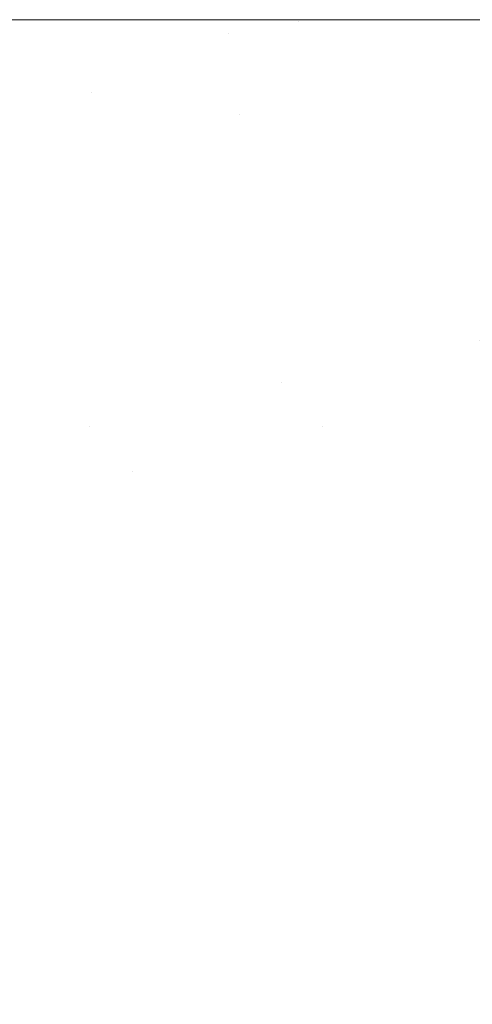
# Model space of a CAD drawing. Header units: centimetres. Extents: x -21.6 to 22.7, y 4.2 to 6.
# Tile 250 of 256: x 7.8155 to 7.8302, y 5.9683 to 6.0002. Entities that reach past the tile are written whole.
import ezdxf

# ---------------------------------------------------------------- set-up
doc = ezdxf.new("R2010")
doc.units = ezdxf.units.CM
doc.header["$LTSCALE"] = 2.54
doc.layers.add('Lucido design-1', color=7, linetype='Continuous')

# ---------------------------------------------------------------- blocks, each defined once
blk = doc.blocks.new('Gruppo-3-1')
at = {"color": 7, "linetype": 'Continuous', "lineweight": 9}
for points, invisible_edges in [([(22.630348, 6.000144, -2276.319046), (-21.503423, 6.000212, -2276.32217), (-21.503423, 6.000178, -2276.320608)], 9), ([(22.630348, 6.000144, -2276.319046), (22.630348, 6.000212, -2276.32217), (-21.503423, 6.000212, -2276.32217)], 8), ([(7.752862, 6.000212, -2276.52217), (-21.503423, 6.000212, -2276.32217), (22.630348, 6.000212, -2276.32217)], 9), ([(-21.503423, 6.000178, -2276.320608), (-21.503423, 6.000117, -2276.317808), (22.630348, 6.000117, -2276.317808), (22.630348, 6.000144, -2276.319046)], 10), ([(22.630348, 5.999831, -2276.313454), (22.630348, 6.000117, -2276.317808), (-21.503423, 6.000117, -2276.317808), (-21.503423, 5.999994, -2276.315928)], 10), ([(-21.503423, 5.999994, -2276.315928), (-21.503423, 5.999831, -2276.313454), (22.630348, 5.999831, -2276.313454)], 10), ([(22.630348, 6.000212, -2276.32217), (7.758284, 6.000212, -2276.522276), (7.752862, 6.000212, -2276.52217)], 9), ([(22.630348, 6.000212, -2276.32217), (7.764081, 6.000212, -2276.522626), (7.758284, 6.000212, -2276.522276)], 9), ([(7.769868, 6.000212, -2276.523219), (7.764081, 6.000212, -2276.522626), (22.630348, 6.000212, -2276.32217)], 10), ([(7.775644, 6.000212, -2276.524057), (7.774926, 6.000212, -2276.523953), (7.769868, 6.000212, -2276.523219), (22.630348, 6.000212, -2276.32217)], 12), ([(7.781405, 6.000212, -2276.52514), (7.775644, 6.000212, -2276.524057), (22.630348, 6.000212, -2276.32217)], 10), ([(7.787153, 6.000212, -2276.526472), (7.781405, 6.000212, -2276.52514), (22.630348, 6.000212, -2276.32217)], 10), ([(7.792883, 6.000212, -2276.528053), (7.787153, 6.000212, -2276.526472), (22.630348, 6.000212, -2276.32217)], 10), ([(7.798596, 6.000212, -2276.529888), (7.792883, 6.000212, -2276.528053), (22.630348, 6.000212, -2276.32217)], 10), ([(7.797229, 5.999774, -2276.53915), (7.797953, 6.000017, -2276.536164), (7.82343, 6.000017, -2276.548007), (7.822297, 5.999774, -2276.550803)], 15), ([(7.824566, 6.000163, -2276.545203), (7.82343, 6.000017, -2276.548007), (7.797953, 6.000017, -2276.536164), (7.798679, 6.000163, -2276.533169)], 15), ([(7.804288, 6.000212, -2276.531981), (7.798596, 6.000212, -2276.529888), (22.630348, 6.000212, -2276.32217)], 10), ([(7.809957, 6.000212, -2276.534337), (7.815598, 6.000212, -2276.53696), (7.824566, 6.000163, -2276.545203), (7.798679, 6.000163, -2276.533169)], 14), ([(7.809957, 6.000212, -2276.534337), (7.804288, 6.000212, -2276.531981), (22.630348, 6.000212, -2276.32217)], 10), ([(7.815598, 6.000212, -2276.53696), (7.809957, 6.000212, -2276.534337), (22.630348, 6.000212, -2276.32217)], 10), ([(7.815598, 6.000212, -2276.53696), (7.821208, 6.000212, -2276.539857), (7.824566, 6.000163, -2276.545203)], 10), ([(7.821208, 6.000212, -2276.539857), (7.815598, 6.000212, -2276.53696), (22.630348, 6.000212, -2276.32217)], 10), ([(7.821208, 6.000212, -2276.539857), (7.826781, 6.000212, -2276.543032), (7.824566, 6.000163, -2276.545203)], 10), ([(7.826781, 6.000212, -2276.543032), (7.821208, 6.000212, -2276.539857), (22.630348, 6.000212, -2276.32217)], 10), ([(7.822297, 5.999774, -2276.550803), (7.82343, 6.000017, -2276.548007), (7.849486, 6.000017, -2276.567165), (7.847935, 5.999774, -2276.569654)], 15), ([(7.851042, 6.000163, -2276.564669), (7.849486, 6.000017, -2276.567165), (7.82343, 6.000017, -2276.548007), (7.824566, 6.000163, -2276.545203)], 15), ([(7.824566, 6.000163, -2276.545203), (7.826781, 6.000212, -2276.543032), (7.832312, 6.000212, -2276.546493), (7.837793, 6.000212, -2276.550245)], 9), ([(7.837793, 6.000212, -2276.550245), (7.843217, 6.000212, -2276.554296), (7.851042, 6.000163, -2276.564669), (7.824566, 6.000163, -2276.545203)], 14), ([(7.832312, 6.000212, -2276.546493), (7.826781, 6.000212, -2276.543032), (22.630348, 6.000212, -2276.32217)], 10), ([(22.630348, 5.999356, -2276.309117), (22.630348, 5.999831, -2276.313454), (-21.503423, 5.999831, -2276.313454), (-21.503423, 5.999592, -2276.311268)], 10), ([(7.808681, 5.999434, -2276.547058), (7.797229, 5.999774, -2276.53915), (7.822297, 5.999774, -2276.550803)], 11), ([(7.822297, 5.999774, -2276.550803), (7.821169, 5.999434, -2276.553587), (7.808681, 5.999434, -2276.547058)], 11), ([(7.833809, 5.999434, -2276.561891), (7.821169, 5.999434, -2276.553587), (7.822297, 5.999774, -2276.550803)], 11), ([(7.833809, 5.999434, -2276.561891), (7.822297, 5.999774, -2276.550803), (7.847935, 5.999774, -2276.569654)], 11), ([(-21.503423, 5.999592, -2276.311268), (-21.503423, 5.999356, -2276.309117), (22.630348, 5.999356, -2276.309117)], 10), ([(22.630348, 5.998693, -2276.304805), (22.630348, 5.999356, -2276.309117), (-21.503423, 5.999356, -2276.309117), (-21.503423, 5.998976, -2276.306643)], 10), ([(7.807765, 5.998999, -2276.549933), (7.808681, 5.999434, -2276.547058), (7.821169, 5.999434, -2276.553587), (7.820048, 5.998999, -2276.556354)], 15), ([(7.820048, 5.998999, -2276.556354), (7.821169, 5.999434, -2276.553587), (7.833809, 5.999434, -2276.561891), (7.83248, 5.998999, -2276.564522)], 15), ([(-21.503423, 5.998976, -2276.306643), (-21.503423, 5.998693, -2276.304805), (22.630348, 5.998693, -2276.304805)], 10), ([(7.820048, 5.998999, -2276.556354), (7.818935, 5.99847, -2276.559102), (7.806855, 5.99847, -2276.552787), (7.807765, 5.998999, -2276.549933)], 15), ([(7.83248, 5.998999, -2276.564522), (7.831161, 5.99847, -2276.567134), (7.818935, 5.99847, -2276.559102), (7.820048, 5.998999, -2276.556354)], 15), ([(22.630348, 5.997842, -2276.300526), (22.630348, 5.998693, -2276.304805), (-21.503423, 5.998693, -2276.304805), (-21.503423, 5.998149, -2276.302069)], 10), ([(7.805954, 5.997848, -2276.555616), (7.806855, 5.99847, -2276.552787), (7.818935, 5.99847, -2276.559102), (7.817831, 5.997848, -2276.561825)], 15), ([(7.817831, 5.997848, -2276.561825), (7.818935, 5.99847, -2276.559102), (7.831161, 5.99847, -2276.567134), (7.829853, 5.997848, -2276.569723)], 15), ([(7.835858, 5.997848, -2276.574355), (7.829853, 5.997848, -2276.569723), (7.831161, 5.99847, -2276.567134)], 11), ([(-21.503423, 5.998149, -2276.302069), (-21.503423, 5.997842, -2276.300526), (22.630348, 5.997842, -2276.300526)], 10), ([(22.630348, 5.997842, -2276.300526), (-21.503423, 5.997842, -2276.300526), (-21.503423, 5.996805, -2276.296288), (22.630348, 5.996805, -2276.296288)], 5), ([(7.805954, 5.997848, -2276.555616), (7.817831, 5.997848, -2276.561825), (7.810872, 5.997135, -2276.561271)], 11), ([(7.817831, 5.997848, -2276.561825), (7.816739, 5.997135, -2276.564521), (7.810872, 5.997135, -2276.561271)], 11), ([(7.822642, 5.997135, -2276.568186), (7.816739, 5.997135, -2276.564521), (7.817831, 5.997848, -2276.561825)], 11), ([(7.817831, 5.997848, -2276.561825), (7.829853, 5.997848, -2276.569723), (7.822642, 5.997135, -2276.568186)], 11), ([(7.829853, 5.997848, -2276.569723), (7.828559, 5.997135, -2276.572286), (7.822642, 5.997135, -2276.568186)], 11), ([(7.834462, 5.997135, -2276.57684), (7.828559, 5.997135, -2276.572286), (7.829853, 5.997848, -2276.569723), (7.835858, 5.997848, -2276.574355)], 15), ([(7.810872, 5.997135, -2276.561271), (7.816739, 5.997135, -2276.564521), (7.815659, 5.996334, -2276.567185), (7.809891, 5.996334, -2276.56399)], 15), ([(7.821463, 5.996334, -2276.570789), (7.815659, 5.996334, -2276.567185), (7.816739, 5.997135, -2276.564521), (7.822642, 5.997135, -2276.568186)], 15), ([(7.822642, 5.997135, -2276.568186), (7.828559, 5.997135, -2276.572286), (7.827279, 5.996334, -2276.57482), (7.821463, 5.996334, -2276.570789)], 15), ([(7.833083, 5.996334, -2276.579296), (7.827279, 5.996334, -2276.57482), (7.828559, 5.997135, -2276.572286), (7.834462, 5.997135, -2276.57684)], 15), ([(22.630348, 5.995584, -2276.292099), (22.630348, 5.996805, -2276.296288), (-21.503423, 5.996805, -2276.296288), (-21.503423, 5.996312, -2276.294597)], 10), ([(-21.503423, 5.996312, -2276.294597), (-21.503423, 5.995584, -2276.292099), (22.630348, 5.995584, -2276.292099)], 10), ([(7.809891, 5.996334, -2276.56399), (7.815659, 5.996334, -2276.567185), (7.814594, 5.995446, -2276.569815), (7.808924, 5.995446, -2276.566674)], 15), ([(7.820299, 5.995446, -2276.573357), (7.814594, 5.995446, -2276.569815), (7.815659, 5.996334, -2276.567185), (7.821463, 5.996334, -2276.570789)], 15), ([(7.821463, 5.996334, -2276.570789), (7.827279, 5.996334, -2276.57482), (7.826017, 5.995446, -2276.57732), (7.820299, 5.995446, -2276.573357)], 15), ([(7.831722, 5.995446, -2276.58172), (7.826017, 5.995446, -2276.57732), (7.827279, 5.996334, -2276.57482), (7.833083, 5.996334, -2276.579296)], 15), ([(22.630348, 5.994181, -2276.287968), (22.630348, 5.995584, -2276.292099), (-21.503423, 5.995584, -2276.292099), (-21.503423, 5.994947, -2276.290225)], 10), ([(7.819152, 5.994473, -2276.575889), (7.813544, 5.994473, -2276.572407), (7.814594, 5.995446, -2276.569815), (7.820299, 5.995446, -2276.573357)], 15), ([(7.820299, 5.995446, -2276.573357), (7.826017, 5.995446, -2276.57732), (7.824772, 5.994473, -2276.579784), (7.819152, 5.994473, -2276.575889)], 15), ([(7.83038, 5.994473, -2276.58411), (7.824772, 5.994473, -2276.579784), (7.826017, 5.995446, -2276.57732), (7.831722, 5.995446, -2276.58172)], 15), ([(-21.503423, 5.994947, -2276.290225), (-21.503423, 5.994181, -2276.287968), (22.630348, 5.994181, -2276.287968)], 10), ([(22.630348, 5.9926, -2276.283902), (22.630348, 5.994181, -2276.287968), (-21.503423, 5.994181, -2276.287968), (-21.503423, 5.993397, -2276.285952)], 10), ([(7.818023, 5.99342, -2276.57838), (7.81251, 5.99342, -2276.574958), (7.813544, 5.994473, -2276.572407), (7.819152, 5.994473, -2276.575889)], 15), ([(7.819152, 5.994473, -2276.575889), (7.824772, 5.994473, -2276.579784), (7.823547, 5.99342, -2276.582209), (7.818023, 5.99342, -2276.57838)], 15), ([(7.82906, 5.99342, -2276.586461), (7.823547, 5.99342, -2276.582209), (7.824772, 5.994473, -2276.579784), (7.83038, 5.994473, -2276.58411)], 15), ([(7.83038, 5.994473, -2276.58411), (7.835949, 5.994473, -2276.588881), (7.834534, 5.99342, -2276.591151), (7.82906, 5.99342, -2276.586461)], 15), ([(-21.503423, 5.993397, -2276.285952), (-21.503423, 5.9926, -2276.283902), (22.630348, 5.9926, -2276.283902)], 10), ([(7.811494, 5.992287, -2276.577465), (7.81251, 5.99342, -2276.574958), (7.818023, 5.99342, -2276.57838), (7.816913, 5.992287, -2276.580829)], 15), ([(7.816913, 5.992287, -2276.580829), (7.818023, 5.99342, -2276.57838), (7.823547, 5.99342, -2276.582209), (7.822344, 5.992287, -2276.584592)], 15), ([(7.822344, 5.992287, -2276.584592), (7.823547, 5.99342, -2276.582209), (7.82906, 5.99342, -2276.586461), (7.827763, 5.992287, -2276.588772)], 15), ([(7.827763, 5.992287, -2276.588772), (7.82906, 5.99342, -2276.586461), (7.834534, 5.99342, -2276.591151), (7.833143, 5.992287, -2276.593382)], 15), ([(22.630348, 5.990843, -2276.279908), (22.630348, 5.9926, -2276.283902), (-21.503423, 5.9926, -2276.283902), (-21.503423, 5.99167, -2276.281789)], 10), ([(7.816913, 5.992287, -2276.580829), (7.815824, 5.991079, -2276.583232), (7.810498, 5.991079, -2276.579925), (7.811494, 5.992287, -2276.577465)], 15), ([(7.822344, 5.992287, -2276.584592), (7.821163, 5.991079, -2276.586931), (7.815824, 5.991079, -2276.583232), (7.816913, 5.992287, -2276.580829)], 15), ([(7.827763, 5.992287, -2276.588772), (7.826489, 5.991079, -2276.59104), (7.821163, 5.991079, -2276.586931), (7.822344, 5.992287, -2276.584592)], 15), ([(7.833143, 5.992287, -2276.593382), (7.831778, 5.991079, -2276.595572), (7.826489, 5.991079, -2276.59104), (7.827763, 5.992287, -2276.588772)], 15), ([(-21.503423, 5.99167, -2276.281789), (-21.503423, 5.990843, -2276.279908), (22.630348, 5.990843, -2276.279908)], 10), ([(7.809521, 5.989798, -2276.582336), (7.810498, 5.991079, -2276.579925), (7.815824, 5.991079, -2276.583232), (7.814757, 5.989798, -2276.585587)], 15), ([(7.814757, 5.989798, -2276.585587), (7.815824, 5.991079, -2276.583232), (7.821163, 5.991079, -2276.586931), (7.820005, 5.989798, -2276.589223)], 15), ([(7.820005, 5.989798, -2276.589223), (7.821163, 5.991079, -2276.586931), (7.826489, 5.991079, -2276.59104), (7.825241, 5.989798, -2276.593262)], 15), ([(7.825241, 5.989798, -2276.593262), (7.826489, 5.991079, -2276.59104), (7.831778, 5.991079, -2276.595572), (7.830441, 5.989798, -2276.597717)], 15), ([(22.630348, 5.988913, -2276.275995), (22.630348, 5.990843, -2276.279908), (-21.503423, 5.990843, -2276.279908), (-21.503423, 5.989777, -2276.277746)], 10), ([(-21.503423, 5.989777, -2276.277746), (-21.503423, 5.988913, -2276.275995), (22.630348, 5.988913, -2276.275995)], 10), ([(7.820005, 5.989798, -2276.589223), (7.818872, 5.988447, -2276.591467), (7.813713, 5.988447, -2276.587891), (7.814757, 5.989798, -2276.585587)], 15), ([(7.825241, 5.989798, -2276.593262), (7.82402, 5.988447, -2276.595437), (7.818872, 5.988447, -2276.591467), (7.820005, 5.989798, -2276.589223)], 15), ([(7.830441, 5.989798, -2276.597717), (7.829132, 5.988447, -2276.599817), (7.82402, 5.988447, -2276.595437), (7.825241, 5.989798, -2276.593262)], 15), ([(7.831666, 5.988447, -2276.602164), (7.829132, 5.988447, -2276.599817), (7.830441, 5.989798, -2276.597717)], 11), ([(22.630348, 5.987023, -2276.27255), (22.630348, 5.988913, -2276.275995), (-21.503423, 5.988913, -2276.275995), (-21.503423, 5.987727, -2276.273832)], 10), ([(7.812692, 5.987031, -2276.590143), (7.813713, 5.988447, -2276.587891), (7.818872, 5.988447, -2276.591467), (7.817765, 5.987031, -2276.593658)], 15), ([(7.817765, 5.987031, -2276.593658), (7.818872, 5.988447, -2276.591467), (7.82402, 5.988447, -2276.595437), (7.822827, 5.987031, -2276.597563)], 15), ([(7.825346, 5.987031, -2276.599665), (7.822827, 5.987031, -2276.597563), (7.82402, 5.988447, -2276.595437)], 11), ([(7.82402, 5.988447, -2276.595437), (7.829132, 5.988447, -2276.599817), (7.825346, 5.987031, -2276.599665)], 11), ([(7.829132, 5.988447, -2276.599817), (7.827853, 5.987031, -2276.601869), (7.825346, 5.987031, -2276.599665)], 11), ([(7.830344, 5.987031, -2276.604176), (7.827853, 5.987031, -2276.601869), (7.829132, 5.988447, -2276.599817), (7.831666, 5.988447, -2276.602164)], 15), ([(-21.503423, 5.987727, -2276.273832), (-21.503423, 5.987023, -2276.27255), (22.630348, 5.987023, -2276.27255)], 10), ([(-21.503423, 5.987023, -2276.27255), (-21.503423, 5.986815, -2276.27217), (22.630348, 5.986815, -2276.27217), (22.630348, 5.987023, -2276.27255)], 10), ([(7.817765, 5.987031, -2276.593658), (7.816685, 5.985551, -2276.595798), (7.811696, 5.985551, -2276.59234), (7.812692, 5.987031, -2276.590143)], 15), ([(7.819176, 5.985551, -2276.597668), (7.816685, 5.985551, -2276.595798), (7.817765, 5.987031, -2276.593658)], 11), ([(7.817765, 5.987031, -2276.593658), (7.822827, 5.987031, -2276.597563), (7.819176, 5.985551, -2276.597668)], 11), ([(7.822827, 5.987031, -2276.597563), (7.821662, 5.985551, -2276.599637), (7.819176, 5.985551, -2276.597668)], 11), ([(7.824139, 5.985551, -2276.601704), (7.821662, 5.985551, -2276.599637), (7.822827, 5.987031, -2276.597563), (7.825346, 5.987031, -2276.599665)], 15), ([(7.825346, 5.987031, -2276.599665), (7.827853, 5.987031, -2276.601869), (7.826605, 5.985551, -2276.603871), (7.824139, 5.985551, -2276.601704)], 15), ([(7.829054, 5.985551, -2276.60614), (7.826605, 5.985551, -2276.603871), (7.827853, 5.987031, -2276.601869), (7.830344, 5.987031, -2276.604176)], 15), ([(7.830344, 5.987031, -2276.604176), (7.832816, 5.987031, -2276.606589), (7.831485, 5.985551, -2276.608512), (7.829054, 5.985551, -2276.60614)], 15), ([(22.630348, 5.985531, -2276.270055), (22.630348, 5.986815, -2276.27217), (-21.503423, 5.986815, -2276.27217), (-21.503423, 5.985531, -2276.270055)], 10), ([(-21.503423, 5.985531, -2276.270055), (-21.503423, 5.984551, -2276.26844), (22.630348, 5.984551, -2276.26844), (22.630348, 5.985531, -2276.270055)], 10), ([(7.811696, 5.985551, -2276.59234), (7.816685, 5.985551, -2276.595798), (7.813179, 5.984013, -2276.596136)], 11), ([(7.816685, 5.985551, -2276.595798), (7.815632, 5.984013, -2276.597882), (7.813179, 5.984013, -2276.596136)], 11), ([(7.818083, 5.984013, -2276.599722), (7.815632, 5.984013, -2276.597882), (7.816685, 5.985551, -2276.595798), (7.819176, 5.985551, -2276.597668)], 15), ([(7.819176, 5.985551, -2276.597668), (7.821662, 5.985551, -2276.599637), (7.820527, 5.984013, -2276.601658), (7.818083, 5.984013, -2276.599722)], 15), ([(7.822964, 5.984013, -2276.603691), (7.820527, 5.984013, -2276.601658), (7.821662, 5.985551, -2276.599637), (7.824139, 5.985551, -2276.601704)], 15), ([(7.824139, 5.985551, -2276.601704), (7.826605, 5.985551, -2276.603871), (7.825388, 5.984013, -2276.605823), (7.822964, 5.984013, -2276.603691)], 15), ([(7.827798, 5.984013, -2276.608054), (7.825388, 5.984013, -2276.605823), (7.826605, 5.985551, -2276.603871), (7.829054, 5.985551, -2276.60614)], 15), ([(7.829054, 5.985551, -2276.60614), (7.831485, 5.985551, -2276.608512), (7.830189, 5.984013, -2276.610387), (7.827798, 5.984013, -2276.608054)], 15), ([(7.832557, 5.984013, -2276.612822), (7.830189, 5.984013, -2276.610387), (7.831485, 5.985551, -2276.608512), (7.833894, 5.985551, -2276.610988)], 15), ([(22.630348, 5.984551, -2276.26844), (-21.503423, 5.984551, -2276.26844), (-21.503423, 5.982127, -2276.264812), (22.630348, 5.982127, -2276.264812)], 5), ([(7.813179, 5.984013, -2276.596136), (7.815632, 5.984013, -2276.597882), (7.814608, 5.982418, -2276.599911), (7.812195, 5.982418, -2276.598193)], 15), ([(7.817018, 5.982418, -2276.601721), (7.814608, 5.982418, -2276.599911), (7.815632, 5.984013, -2276.597882), (7.818083, 5.984013, -2276.599722)], 15), ([(7.818083, 5.984013, -2276.599722), (7.820527, 5.984013, -2276.601658), (7.819423, 5.982418, -2276.603625), (7.817018, 5.982418, -2276.601721)], 15), ([(7.82182, 5.982418, -2276.605625), (7.819423, 5.982418, -2276.603625), (7.820527, 5.984013, -2276.601658), (7.822964, 5.984013, -2276.603691)], 15), ([(7.822964, 5.984013, -2276.603691), (7.825388, 5.984013, -2276.605823), (7.824205, 5.982418, -2276.607722), (7.82182, 5.982418, -2276.605625)], 15), ([(7.826575, 5.982418, -2276.609917), (7.824205, 5.982418, -2276.607722), (7.825388, 5.984013, -2276.605823), (7.827798, 5.984013, -2276.608054)], 15), ([(7.827798, 5.984013, -2276.608054), (7.830189, 5.984013, -2276.610387), (7.828926, 5.982418, -2276.612212), (7.826575, 5.982418, -2276.609917)], 15), ([(7.831256, 5.982418, -2276.614607), (7.828926, 5.982418, -2276.612212), (7.830189, 5.984013, -2276.610387), (7.832557, 5.984013, -2276.612822)], 15), ([(7.815984, 5.980772, -2276.603663), (7.813612, 5.980772, -2276.601882), (7.814608, 5.982418, -2276.599911), (7.817018, 5.982418, -2276.601721)], 15), ([(7.817018, 5.982418, -2276.601721), (7.819423, 5.982418, -2276.603625), (7.81835, 5.980772, -2276.605536), (7.815984, 5.980772, -2276.603663)], 15), ([(7.820708, 5.980772, -2276.607504), (7.81835, 5.980772, -2276.605536), (7.819423, 5.982418, -2276.603625), (7.82182, 5.982418, -2276.605625)], 15), ([(7.82182, 5.982418, -2276.605625), (7.824205, 5.982418, -2276.607722), (7.823054, 5.980772, -2276.609567), (7.820708, 5.980772, -2276.607504)], 15), ([(7.825386, 5.980772, -2276.611727), (7.823054, 5.980772, -2276.609567), (7.824205, 5.982418, -2276.607722), (7.826575, 5.982418, -2276.609917)], 15), ([(7.826575, 5.982418, -2276.609917), (7.828926, 5.982418, -2276.612212), (7.8277, 5.980772, -2276.613985), (7.825386, 5.980772, -2276.611727)], 15), ([(7.829992, 5.980772, -2276.616341), (7.8277, 5.980772, -2276.613985), (7.828926, 5.982418, -2276.612212), (7.831256, 5.982418, -2276.614607)], 15), ([(7.831256, 5.982418, -2276.614607), (7.833561, 5.982418, -2276.617103), (7.83226, 5.980772, -2276.618797), (7.829992, 5.980772, -2276.616341)], 15), ([(22.630348, 5.982127, -2276.264812), (-21.503423, 5.982127, -2276.264812), (-21.503423, 5.979547, -2276.261294), (22.630348, 5.979547, -2276.261294)], 5), ([(7.81498, 5.979077, -2276.605547), (7.812646, 5.979077, -2276.603795), (7.813612, 5.980772, -2276.601882), (7.815984, 5.980772, -2276.603663)], 15), ([(7.815984, 5.980772, -2276.603663), (7.81835, 5.980772, -2276.605536), (7.817308, 5.979077, -2276.607391), (7.81498, 5.979077, -2276.605547)], 15), ([(7.819629, 5.979077, -2276.609327), (7.817308, 5.979077, -2276.607391), (7.81835, 5.980772, -2276.605536), (7.820708, 5.980772, -2276.607504)], 15), ([(7.820708, 5.980772, -2276.607504), (7.823054, 5.980772, -2276.609567), (7.821938, 5.979077, -2276.611358), (7.819629, 5.979077, -2276.609327)], 15), ([(7.824233, 5.979077, -2276.613483), (7.821938, 5.979077, -2276.611358), (7.823054, 5.980772, -2276.609567), (7.825386, 5.980772, -2276.611727)], 15), ([(7.825386, 5.980772, -2276.611727), (7.8277, 5.980772, -2276.613985), (7.82651, 5.979077, -2276.615705), (7.824233, 5.979077, -2276.613483)], 15), ([(7.828766, 5.979077, -2276.618024), (7.82651, 5.979077, -2276.615705), (7.8277, 5.980772, -2276.613985), (7.829992, 5.980772, -2276.616341)], 15), ([(7.829992, 5.980772, -2276.616341), (7.83226, 5.980772, -2276.618797), (7.830997, 5.979077, -2276.620441), (7.828766, 5.979077, -2276.618024)], 15), ([(22.630348, 5.979547, -2276.261294), (-21.503423, 5.979547, -2276.261294), (-21.503423, 5.976816, -2276.257891), (22.630348, 5.976816, -2276.257891)], 5), ([(7.81498, 5.979077, -2276.605547), (7.817308, 5.979077, -2276.607391), (7.816299, 5.977336, -2276.609189), (7.814007, 5.977336, -2276.607374)], 15), ([(7.818583, 5.977336, -2276.611095), (7.816299, 5.977336, -2276.609189), (7.817308, 5.979077, -2276.607391), (7.819629, 5.979077, -2276.609327)], 15), ([(7.819629, 5.979077, -2276.609327), (7.821938, 5.979077, -2276.611358), (7.820856, 5.977336, -2276.613093), (7.818583, 5.977336, -2276.611095)], 15), ([(7.823115, 5.977336, -2276.615185), (7.820856, 5.977336, -2276.613093), (7.821938, 5.979077, -2276.611358), (7.824233, 5.979077, -2276.613483)], 15), ([(7.824233, 5.979077, -2276.613483), (7.82651, 5.979077, -2276.615705), (7.825356, 5.977336, -2276.617372), (7.823115, 5.977336, -2276.615185)], 15), ([(7.827577, 5.977336, -2276.619655), (7.825356, 5.977336, -2276.617372), (7.82651, 5.979077, -2276.615705), (7.828766, 5.979077, -2276.618024)], 15), ([(7.828766, 5.979077, -2276.618024), (7.830997, 5.979077, -2276.620441), (7.829773, 5.977336, -2276.622034), (7.827577, 5.977336, -2276.619655)], 15), ([(7.831942, 5.977336, -2276.62451), (7.829773, 5.977336, -2276.622034), (7.830997, 5.979077, -2276.620441), (7.8332, 5.979077, -2276.622956)], 15), ([(7.814007, 5.977336, -2276.607374), (7.816299, 5.977336, -2276.609189), (7.815322, 5.975554, -2276.610928), (7.813065, 5.975554, -2276.609141)], 15), ([(7.817571, 5.975554, -2276.612805), (7.815322, 5.975554, -2276.610928), (7.816299, 5.977336, -2276.609189), (7.818583, 5.977336, -2276.611095)], 15), ([(7.818583, 5.977336, -2276.611095), (7.820856, 5.977336, -2276.613093), (7.819809, 5.975554, -2276.614773), (7.817571, 5.975554, -2276.612805)], 15), ([(7.822033, 5.975554, -2276.616833), (7.819809, 5.975554, -2276.614773), (7.820856, 5.977336, -2276.613093), (7.823115, 5.977336, -2276.615185)], 15), ([(7.823115, 5.977336, -2276.615185), (7.825356, 5.977336, -2276.617372), (7.82424, 5.975554, -2276.618986), (7.822033, 5.975554, -2276.616833)], 15), ([(7.826427, 5.975554, -2276.621234), (7.82424, 5.975554, -2276.618986), (7.825356, 5.977336, -2276.617372), (7.827577, 5.977336, -2276.619655)], 15), ([(7.827577, 5.977336, -2276.619655), (7.829773, 5.977336, -2276.622034), (7.828589, 5.975554, -2276.623576), (7.826427, 5.975554, -2276.621234)], 15), ([(7.830724, 5.975554, -2276.626013), (7.828589, 5.975554, -2276.623576), (7.829773, 5.977336, -2276.622034), (7.831942, 5.977336, -2276.62451)], 15), ([(22.630348, 5.976816, -2276.257891), (-21.503423, 5.976816, -2276.257891), (-21.503423, 5.97394, -2276.254611), (22.630348, 5.97394, -2276.254611)], 5), ([(7.816593, 5.973735, -2276.614458), (7.814378, 5.973735, -2276.612609), (7.815322, 5.975554, -2276.610928), (7.817571, 5.975554, -2276.612805)], 15), ([(7.817571, 5.975554, -2276.612805), (7.819809, 5.975554, -2276.614773), (7.818797, 5.973735, -2276.616396), (7.816593, 5.973735, -2276.614458)], 15), ([(7.820988, 5.973735, -2276.618425), (7.818797, 5.973735, -2276.616396), (7.819809, 5.975554, -2276.614773), (7.822033, 5.975554, -2276.616833)], 15), ([(7.822033, 5.975554, -2276.616833), (7.82424, 5.975554, -2276.618986), (7.823161, 5.973735, -2276.620545), (7.820988, 5.973735, -2276.618425)], 15), ([(7.825315, 5.973735, -2276.622759), (7.823161, 5.973735, -2276.620545), (7.82424, 5.975554, -2276.618986), (7.826427, 5.975554, -2276.621234)], 15), ([(7.826427, 5.975554, -2276.621234), (7.828589, 5.975554, -2276.623576), (7.827445, 5.973735, -2276.625066), (7.825315, 5.973735, -2276.622759)], 15), ([(7.829548, 5.973735, -2276.627466), (7.827445, 5.973735, -2276.625066), (7.828589, 5.975554, -2276.623576), (7.830724, 5.975554, -2276.626013)], 15), ([(7.830724, 5.975554, -2276.626013), (7.832828, 5.975554, -2276.628546), (7.83162, 5.973735, -2276.629961), (7.829548, 5.973735, -2276.627466)], 15), ([(22.630348, 5.97394, -2276.254611), (-21.503423, 5.97394, -2276.254611), (-21.503423, 5.970923, -2276.251459), (22.630348, 5.970923, -2276.251459)], 5), ([(7.81565, 5.97188, -2276.616053), (7.813467, 5.97188, -2276.614232), (7.814378, 5.973735, -2276.612609), (7.816593, 5.973735, -2276.614458)], 15), ([(7.816593, 5.973735, -2276.614458), (7.818797, 5.973735, -2276.616396), (7.817821, 5.97188, -2276.617962), (7.81565, 5.97188, -2276.616053)], 15), ([(7.819979, 5.97188, -2276.619961), (7.817821, 5.97188, -2276.617962), (7.818797, 5.973735, -2276.616396), (7.820988, 5.973735, -2276.618425)], 15), ([(7.820988, 5.973735, -2276.618425), (7.823161, 5.973735, -2276.620545), (7.82212, 5.97188, -2276.62205), (7.819979, 5.97188, -2276.619961)], 15), ([(7.824242, 5.97188, -2276.624231), (7.82212, 5.97188, -2276.62205), (7.823161, 5.973735, -2276.620545), (7.825315, 5.973735, -2276.622759)], 15), ([(7.825315, 5.973735, -2276.622759), (7.827445, 5.973735, -2276.625066), (7.82634, 5.97188, -2276.626504), (7.824242, 5.97188, -2276.624231)], 15), ([(7.828412, 5.97188, -2276.628869), (7.82634, 5.97188, -2276.626504), (7.827445, 5.973735, -2276.625066), (7.829548, 5.973735, -2276.627466)], 15), ([(7.829548, 5.973735, -2276.627466), (7.83162, 5.973735, -2276.629961), (7.830453, 5.97188, -2276.631327), (7.828412, 5.97188, -2276.628869)], 15), ([(7.81474, 5.969994, -2276.61759), (7.81259, 5.969994, -2276.615795), (7.813467, 5.97188, -2276.614232), (7.81565, 5.97188, -2276.616053)], 15), ([(7.81565, 5.97188, -2276.616053), (7.817821, 5.97188, -2276.617962), (7.81688, 5.969994, -2276.619472), (7.81474, 5.969994, -2276.61759)], 15), ([(7.819007, 5.969994, -2276.621441), (7.81688, 5.969994, -2276.619472), (7.817821, 5.97188, -2276.617962), (7.819979, 5.97188, -2276.619961)], 15), ([(7.819979, 5.97188, -2276.619961), (7.82212, 5.97188, -2276.62205), (7.821117, 5.969994, -2276.623501), (7.819007, 5.969994, -2276.621441)], 15), ([(7.823208, 5.969994, -2276.62565), (7.821117, 5.969994, -2276.623501), (7.82212, 5.97188, -2276.62205), (7.824242, 5.97188, -2276.624231)], 15), ([(7.824242, 5.97188, -2276.624231), (7.82634, 5.97188, -2276.626504), (7.825276, 5.969994, -2276.627889), (7.823208, 5.969994, -2276.62565)], 15), ([(7.827318, 5.969994, -2276.63022), (7.825276, 5.969994, -2276.627889), (7.82634, 5.97188, -2276.626504), (7.828412, 5.97188, -2276.628869)], 15), ([(7.828412, 5.97188, -2276.628869), (7.830453, 5.97188, -2276.631327), (7.82933, 5.969994, -2276.632642), (7.827318, 5.969994, -2276.63022)], 15), ([(7.831308, 5.969994, -2276.635156), (7.82933, 5.969994, -2276.632642), (7.830453, 5.97188, -2276.631327), (7.832461, 5.97188, -2276.633877)], 15), ([(22.630348, 5.970923, -2276.251459), (-21.503423, 5.970923, -2276.251459), (-21.503423, 5.967771, -2276.248442), (22.630348, 5.967771, -2276.248442)], 5), ([(7.81474, 5.969994, -2276.61759), (7.81688, 5.969994, -2276.619472), (7.815975, 5.968081, -2276.620924), (7.813865, 5.968081, -2276.619069)], 15), ([(7.818071, 5.968081, -2276.622866), (7.815975, 5.968081, -2276.620924), (7.81688, 5.969994, -2276.619472), (7.819007, 5.969994, -2276.621441)], 15), ([(7.819007, 5.969994, -2276.621441), (7.821117, 5.969994, -2276.623501), (7.820152, 5.968081, -2276.624896), (7.818071, 5.968081, -2276.622866)], 15), ([(7.822213, 5.968081, -2276.627015), (7.820152, 5.968081, -2276.624896), (7.821117, 5.969994, -2276.623501), (7.823208, 5.969994, -2276.62565)], 15), ([(7.823208, 5.969994, -2276.62565), (7.825276, 5.969994, -2276.627889), (7.824252, 5.968081, -2276.629223), (7.822213, 5.968081, -2276.627015)], 15), ([(7.826265, 5.968081, -2276.631521), (7.824252, 5.968081, -2276.629223), (7.825276, 5.969994, -2276.627889), (7.827318, 5.969994, -2276.63022)], 15), ([(7.827318, 5.969994, -2276.63022), (7.82933, 5.969994, -2276.632642), (7.828248, 5.968081, -2276.633909), (7.826265, 5.968081, -2276.631521)], 15), ([(7.830199, 5.968081, -2276.636387), (7.828248, 5.968081, -2276.633909), (7.82933, 5.969994, -2276.632642), (7.831308, 5.969994, -2276.635156)], 15)]:
    blk.add_3dface(points, dxfattribs=dict(at, invisible_edges=invisible_edges))
blk = doc.blocks.new('Gruppo-4-1')
at = {"color": 7}
blk.add_blockref('Gruppo-3-1', (0, 0), dxfattribs=at)

msp = doc.modelspace()

# ---------------------------------------------------------------- block references
at = {"layer": 'Lucido design-1', "color": 7}
msp.add_blockref('Gruppo-4-1', (0, 0), dxfattribs=at)

doc.saveas('drawing.dxf')
